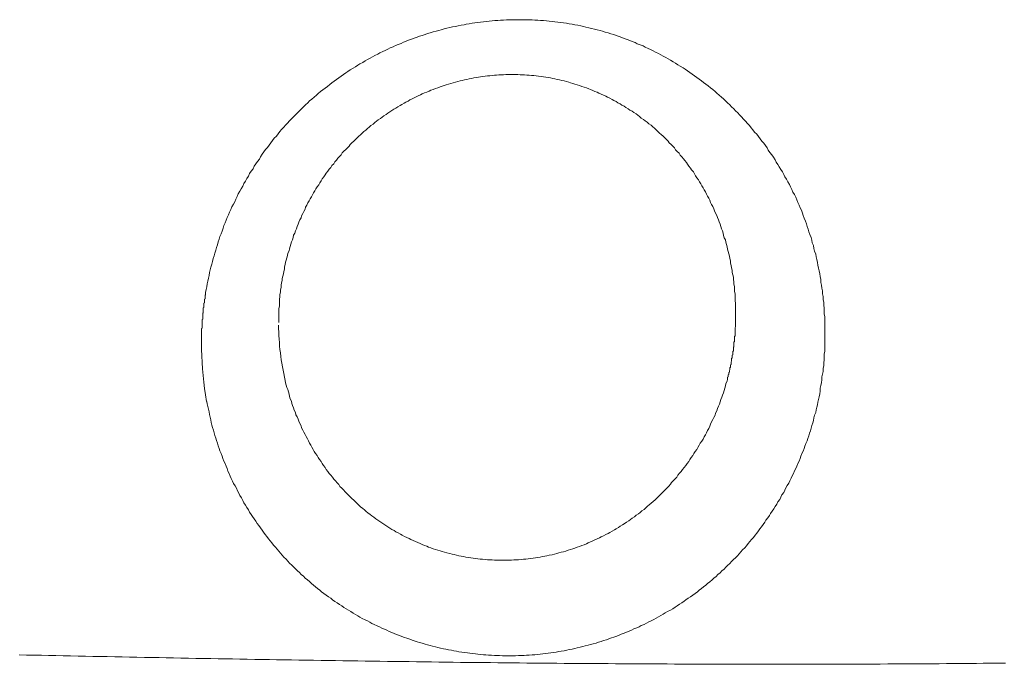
# Model space of a CAD drawing. Header units: millimetres. Extents: x -2274 to 12297, y -16157 to 26321.
# Tile 237 of 256: x -486.97 to -485.24, y -847.82 to -846.69. Entities that reach past the tile are written whole.
import ezdxf

# ---------------------------------------------------------------- set-up
doc = ezdxf.new("R2010")
doc.units = ezdxf.units.MM

msp = doc.modelspace()

# ---------------------------------------------------------------- linework, layer by layer
at = {"color": 253, "linetype": 'ByBlock', "lineweight": 13}
for points in [[(-486.5129, -847.2238, 0.055374), (-486.5011, -847.3205)], [(-486.6476, -847.2662, 0.040897), (-486.6387, -847.3572)]]:
    msp.add_lwpolyline(points, format="xyb", dxfattribs=at)
at = {"color": 253, "lineweight": 13}
for points in [[(-485.5685, -847.3538, 0), (-485.5675, -847.3489, 0), (-485.5665, -847.3441, 0), (-485.5655, -847.3392, 0), (-485.5655, -847.3343, 0), (-485.5645, -847.3293, 0), (-485.5635, -847.3244, 0), (-485.5625, -847.3195, 0), (-485.5625, -847.3145, 0), (-485.5615, -847.3096, 0), (-485.5605, -847.3046, 0), (-485.5605, -847.2996, 0), (-485.5595, -847.2946, 0), (-485.5595, -847.2897, 0), (-485.5585, -847.2847, 0), (-485.5585, -847.2797, 0), (-485.5585, -847.2746, 0), (-485.5575, -847.2696, 0), (-485.5575, -847.2646, 0), (-485.5575, -847.2596, 0), (-485.5575, -847.2546, 0), (-485.5575, -847.2495, 0), (-485.5575, -847.2445, 0), (-485.5575, -847.2395, 0), (-485.5575, -847.2344, 0), (-485.5575, -847.2294, 0), (-485.5575, -847.2243, 0), (-485.5575, -847.2193, 0), (-485.5575, -847.2143, 0), (-485.5575, -847.2092, 0), (-485.5585, -847.2042, 0), (-485.5585, -847.1991, 0), (-485.5585, -847.1941, 0), (-485.5595, -847.1891, 0), (-485.5595, -847.184, 0), (-485.5605, -847.179, 0), (-485.5605, -847.174, 0), (-485.5615, -847.169, 0), (-485.5615, -847.164, 0), (-485.5625, -847.1589, 0), (-485.5635, -847.1539, 0), (-485.5645, -847.149, 0), (-485.5645, -847.144, 0), (-485.5655, -847.139, 0), (-485.5665, -847.134, 0), (-485.5675, -847.129, 0), (-485.5685, -847.1241, 0), (-485.5695, -847.1191, 0), (-485.5705, -847.1142, 0), (-485.5715, -847.1093, 0), (-485.5725, -847.1044, 0), (-485.5735, -847.0995, 0), (-485.5755, -847.0946, 0), (-485.5765, -847.0897, 0), (-485.5775, -847.0848, 0), (-485.5795, -847.08, 0), (-485.5805, -847.0752, 0), (-485.5815, -847.0703, 0), (-485.5835, -847.0655, 0), (-485.5855, -847.0607, 0), (-485.5865, -847.056, 0), (-485.5885, -847.0512, 0), (-485.5895, -847.0465, 0), (-485.5915, -847.0417, 0), (-485.5935, -847.037, 0), (-485.5955, -847.0323, 0), (-485.5965, -847.0277, 0), (-485.5985, -847.023, 0), (-485.6005, -847.0184, 0), (-485.6025, -847.0138, 0), (-485.6045, -847.0092, 0), (-485.6065, -847.0046, 0), (-485.6085, -847.0001, 0), (-485.6105, -846.9955, 0), (-485.6135, -846.991, 0), (-485.6155, -846.9866, 0), (-485.6175, -846.9821, 0), (-485.6195, -846.9777, 0), (-485.6225, -846.9732, 0), (-485.6245, -846.9688, 0), (-485.6275, -846.9645, 0), (-485.6295, -846.9601, 0), (-485.6315, -846.9558, 0), (-485.6345, -846.9515, 0), (-485.6375, -846.9472, 0), (-485.6395, -846.943, 0), (-485.6425, -846.9387, 0), (-485.6445, -846.9345, 0), (-485.6475, -846.9303, 0), (-485.6505, -846.9262, 0), (-485.6535, -846.9221, 0), (-485.6565, -846.918, 0), (-485.6585, -846.9139, 0), (-485.6615, -846.9098, 0), (-485.6645, -846.9058, 0), (-485.6675, -846.9018, 0), (-485.6705, -846.8979, 0), (-485.6735, -846.8939, 0), (-485.6765, -846.89, 0), (-485.6805, -846.8862, 0), (-485.6835, -846.8823, 0), (-485.6865, -846.8785, 0), (-485.6895, -846.8747, 0), (-485.6925, -846.8709, 0), (-485.6965, -846.8672, 0), (-485.6995, -846.8635, 0), (-485.7035, -846.8598, 0), (-485.7065, -846.8562, 0), (-485.7095, -846.8526, 0), (-485.7135, -846.849, 0), (-485.7165, -846.8455, 0), (-485.7205, -846.842, 0), (-485.7235, -846.8385, 0), (-485.7275, -846.8351, 0), (-485.7315, -846.8317, 0), (-485.7345, -846.8283, 0), (-485.7385, -846.8249, 0), (-485.7425, -846.8216, 0), (-485.7465, -846.8184, 0), (-485.7495, -846.8151, 0), (-485.7535, -846.8119, 0), (-485.7575, -846.8087, 0), (-485.7615, -846.8056, 0), (-485.7655, -846.8025, 0), (-485.7695, -846.7995, 0), (-485.7735, -846.7964, 0), (-485.7775, -846.7934, 0), (-485.7815, -846.7905, 0), (-485.7855, -846.7876, 0), (-485.7895, -846.7847, 0), (-485.7935, -846.7819, 0), (-485.7975, -846.7791, 0), (-485.8015, -846.7763, 0), (-485.8055, -846.7736, 0), (-485.8105, -846.7709, 0), (-485.8145, -846.7683, 0), (-485.8185, -846.7657, 0), (-485.8225, -846.7631, 0), (-485.8275, -846.7606, 0), (-485.8315, -846.7581, 0), (-485.8355, -846.7557, 0), (-485.8405, -846.7533, 0), (-485.8445, -846.7509, 0), (-485.8485, -846.7486, 0), (-485.8535, -846.7463, 0), (-485.8575, -846.7441, 0), (-485.8625, -846.7419, 0), (-485.8665, -846.7398, 0), (-485.8715, -846.7377, 0), (-485.8755, -846.7356, 0), (-485.8805, -846.7336, 0), (-485.8855, -846.7316, 0), (-485.8895, -846.7297, 0), (-485.8945, -846.7278, 0), (-485.8985, -846.7259, 0), (-485.9035, -846.7241, 0), (-485.9085, -846.7224, 0), (-485.9125, -846.7206, 0), (-485.9175, -846.719, 0), (-485.9225, -846.7173, 0), (-485.9265, -846.7158, 0), (-485.9315, -846.7142, 0), (-485.9365, -846.7127, 0), (-485.9415, -846.7113, 0), (-485.9465, -846.7099, 0), (-485.9505, -846.7085, 0), (-485.9555, -846.7072, 0), (-485.9605, -846.706, 0), (-485.9655, -846.7048, 0), (-485.9705, -846.7036, 0), (-485.9755, -846.7025, 0), (-485.9795, -846.7014, 0), (-485.9845, -846.7004, 0), (-485.9895, -846.6994, 0), (-485.9945, -846.6985, 0), (-485.9995, -846.6976, 0), (-486.0045, -846.6967, 0), (-486.0095, -846.6959, 0), (-486.0145, -846.6952, 0), (-486.0195, -846.6945, 0), (-486.0245, -846.6938, 0), (-486.0295, -846.6932, 0), (-486.0345, -846.6927, 0), (-486.0395, -846.6922, 0), (-486.0445, -846.6917, 0), (-486.0495, -846.6913, 0), (-486.0545, -846.6909, 0), (-486.0595, -846.6906, 0), (-486.0645, -846.6903, 0), (-486.0695, -846.6901, 0), (-486.0745, -846.6899, 0), (-486.0795, -846.6897, 0), (-486.0845, -846.6896, 0), (-486.0895, -846.6896, 0), (-486.0945, -846.6896, 0), (-486.0995, -846.6896, 0), (-486.1045, -846.6897, 0), (-486.1095, -846.6899, 0), (-486.1145, -846.6901, 0), (-486.1195, -846.6903, 0), (-486.1245, -846.6906, 0), (-486.1295, -846.6909, 0), (-486.1345, -846.6913, 0), (-486.1395, -846.6917, 0), (-486.1445, -846.6921, 0), (-486.1495, -846.6926, 0), (-486.1545, -846.6932, 0), (-486.1595, -846.6938, 0), (-486.1645, -846.6944, 0), (-486.1695, -846.6951, 0), (-486.1745, -846.6959, 0), (-486.1795, -846.6967, 0), (-486.1845, -846.6975, 0), (-486.1885, -846.6984, 0), (-486.1935, -846.6993, 0), (-486.1985, -846.7003, 0), (-486.2035, -846.7013, 0), (-486.2085, -846.7023, 0), (-486.2135, -846.7035, 0), (-486.2185, -846.7046, 0), (-486.2235, -846.7058, 0), (-486.2285, -846.7071, 0), (-486.2325, -846.7083, 0), (-486.2375, -846.7097, 0), (-486.2425, -846.7111, 0), (-486.2475, -846.7125, 0), (-486.2525, -846.7139, 0), (-486.2565, -846.7155, 0), (-486.2615, -846.717, 0), (-486.2665, -846.7186, 0), (-486.2705, -846.7203, 0), (-486.2755, -846.7219, 0), (-486.2805, -846.7237, 0), (-486.2855, -846.7254, 0), (-486.2895, -846.7273, 0), (-486.2945, -846.7291, 0), (-486.2985, -846.731, 0), (-486.3035, -846.7329, 0), (-486.3085, -846.7349, 0), (-486.3125, -846.7369, 0), (-486.3175, -846.739, 0), (-486.3215, -846.7411, 0), (-486.3265, -846.7433, 0), (-486.3305, -846.7454, 0), (-486.3355, -846.7477, 0), (-486.3395, -846.7499, 0), (-486.3445, -846.7522, 0), (-486.3485, -846.7546, 0), (-486.3525, -846.7569, 0), (-486.3575, -846.7594, 0), (-486.3615, -846.7618, 0), (-486.3655, -846.7643, 0), (-486.3705, -846.7668, 0), (-486.3745, -846.7694, 0), (-486.3785, -846.772, 0), (-486.3825, -846.7747, 0), (-486.3875, -846.7774, 0), (-486.3915, -846.7801, 0), (-486.3955, -846.7828, 0), (-486.3995, -846.7856, 0), (-486.4035, -846.7884, 0), (-486.4075, -846.7913, 0), (-486.4115, -846.7942, 0), (-486.4155, -846.7971, 0), (-486.4195, -846.8001, 0), (-486.4235, -846.8031, 0), (-486.4275, -846.8062, 0), (-486.4315, -846.8092, 0), (-486.4355, -846.8124, 0), (-486.4395, -846.8155, 0), (-486.4435, -846.8187, 0), (-486.4465, -846.8219, 0), (-486.4505, -846.8251, 0), (-486.4545, -846.8284, 0), (-486.4585, -846.8317, 0), (-486.4615, -846.8351, 0), (-486.4655, -846.8385, 0), (-486.4695, -846.8419, 0), (-486.4725, -846.8453, 0), (-486.4765, -846.8488, 0), (-486.4795, -846.8523, 0), (-486.4835, -846.8559, 0), (-486.4865, -846.8595, 0), (-486.4905, -846.8631, 0), (-486.4935, -846.8667, 0), (-486.4975, -846.8704, 0), (-486.5005, -846.8741, 0), (-486.5035, -846.8778, 0), (-486.5075, -846.8816, 0), (-486.5105, -846.8854, 0), (-486.5135, -846.8892, 0), (-486.5165, -846.8931, 0), (-486.5205, -846.897, 0), (-486.5235, -846.9009, 0), (-486.5265, -846.9049, 0), (-486.5295, -846.9089, 0), (-486.5325, -846.9129, 0), (-486.5355, -846.9169, 0), (-486.5385, -846.921, 0), (-486.5415, -846.9251, 0), (-486.5445, -846.9292, 0), (-486.5465, -846.9334, 0), (-486.5495, -846.9376, 0), (-486.5525, -846.9418, 0), (-486.5555, -846.946, 0), (-486.5575, -846.9503, 0), (-486.5605, -846.9546, 0), (-486.5635, -846.9589, 0), (-486.5655, -846.9632, 0), (-486.5685, -846.9676, 0), (-486.5705, -846.972, 0), (-486.5735, -846.9764, 0), (-486.5755, -846.9808, 0), (-486.5785, -846.9853, 0), (-486.5805, -846.9897, 0), (-486.5835, -846.9942, 0), (-486.5855, -846.9988, 0), (-486.5875, -847.0033, 0), (-486.5895, -847.0079, 0), (-486.5915, -847.0125, 0), (-486.5945, -847.0171, 0), (-486.5965, -847.0217, 0), (-486.5985, -847.0263, 0), (-486.6005, -847.031, 0), (-486.6025, -847.0356, 0), (-486.6045, -847.0403, 0), (-486.6065, -847.045, 0), (-486.6085, -847.0498, 0), (-486.6095, -847.0545, 0), (-486.6115, -847.0592, 0), (-486.6135, -847.064, 0), (-486.6155, -847.0688, 0), (-486.6165, -847.0736, 0), (-486.6185, -847.0784, 0), (-486.6195, -847.0832, 0), (-486.6215, -847.0881, 0), (-486.6225, -847.0929, 0), (-486.6245, -847.0978, 0), (-486.6255, -847.1026, 0), (-486.6275, -847.1075, 0), (-486.6285, -847.1124, 0), (-486.6295, -847.1173, 0), (-486.6315, -847.1222, 0), (-486.6325, -847.1271, 0), (-486.6335, -847.132, 0), (-486.6345, -847.1369, 0), (-486.6355, -847.1419, 0), (-486.6365, -847.1468, 0), (-486.6375, -847.1518, 0), (-486.6385, -847.1567, 0), (-486.6395, -847.1617, 0), (-486.6405, -847.1666, 0)], [(-486.5125, -847.219, 0), (-486.5125, -847.215, 0), (-486.5125, -847.2109, 0), (-486.5125, -847.2069, 0), (-486.5125, -847.2028, 0), (-486.5125, -847.1987, 0), (-486.5125, -847.1947, 0), (-486.5115, -847.1906, 0), (-486.5115, -847.1866, 0), (-486.5115, -847.1825, 0), (-486.5115, -847.1784, 0), (-486.5105, -847.1744, 0), (-486.5105, -847.1703, 0), (-486.5095, -847.1663, 0), (-486.5095, -847.1622, 0), (-486.5085, -847.1581, 0), (-486.5085, -847.1541, 0), (-486.5075, -847.1501, 0), (-486.5065, -847.146, 0), (-486.5065, -847.142, 0), (-486.5055, -847.1379, 0), (-486.5045, -847.1339, 0), (-486.5035, -847.1299, 0), (-486.5025, -847.1259, 0), (-486.5025, -847.1219, 0), (-486.5015, -847.1179, 0), (-486.5005, -847.1139, 0), (-486.4995, -847.1099, 0), (-486.4985, -847.1059, 0), (-486.4975, -847.102, 0), (-486.4965, -847.098, 0), (-486.4945, -847.094, 0), (-486.4935, -847.0901, 0), (-486.4925, -847.0862, 0), (-486.4915, -847.0822, 0), (-486.4905, -847.0783, 0), (-486.4885, -847.0744, 0), (-486.4875, -847.0705, 0), (-486.4865, -847.0667, 0), (-486.4845, -847.0628, 0), (-486.4835, -847.059, 0), (-486.4815, -847.0551, 0), (-486.4805, -847.0513, 0), (-486.4785, -847.0475, 0), (-486.4775, -847.0437, 0), (-486.4755, -847.0399, 0), (-486.4735, -847.0361, 0), (-486.4725, -847.0324, 0), (-486.4705, -847.0287, 0), (-486.4685, -847.0249, 0), (-486.4665, -847.0212, 0), (-486.4655, -847.0175, 0), (-486.4635, -847.0139, 0), (-486.4615, -847.0102, 0), (-486.4595, -847.0066, 0), (-486.4575, -847.003, 0), (-486.4555, -846.9994, 0), (-486.4535, -846.9958, 0), (-486.4515, -846.9923, 0), (-486.4495, -846.9887, 0), (-486.4475, -846.9852, 0), (-486.4455, -846.9817, 0), (-486.4425, -846.9783, 0), (-486.4405, -846.9748, 0), (-486.4385, -846.9714, 0), (-486.4365, -846.968, 0), (-486.4335, -846.9646, 0), (-486.4315, -846.9612, 0), (-486.4295, -846.9579, 0), (-486.4265, -846.9546, 0), (-486.4245, -846.9513, 0), (-486.4215, -846.948, 0), (-486.4195, -846.9448, 0), (-486.4165, -846.9415, 0), (-486.4145, -846.9384, 0), (-486.4115, -846.9352, 0), (-486.4095, -846.932, 0), (-486.4065, -846.9289, 0), (-486.4035, -846.9258, 0), (-486.4015, -846.9227, 0), (-486.3985, -846.9197, 0), (-486.3955, -846.9167, 0), (-486.3925, -846.9137, 0), (-486.3895, -846.9107, 0), (-486.3875, -846.9078, 0), (-486.3845, -846.9049, 0), (-486.3815, -846.902, 0), (-486.3785, -846.8992, 0), (-486.3755, -846.8963, 0), (-486.3725, -846.8935, 0), (-486.3695, -846.8908, 0), (-486.3665, -846.888, 0), (-486.3635, -846.8853, 0), (-486.3605, -846.8827, 0), (-486.3575, -846.88, 0), (-486.3545, -846.8774, 0), (-486.3515, -846.8748, 0), (-486.3475, -846.8723, 0), (-486.3445, -846.8697, 0), (-486.3415, -846.8672, 0), (-486.3385, -846.8648, 0), (-486.3345, -846.8624, 0), (-486.3315, -846.86, 0), (-486.3285, -846.8576, 0), (-486.3245, -846.8553, 0), (-486.3215, -846.853, 0), (-486.3185, -846.8507, 0), (-486.3145, -846.8485, 0), (-486.3115, -846.8463, 0), (-486.3075, -846.8441, 0), (-486.3045, -846.842, 0), (-486.3005, -846.8399, 0), (-486.2975, -846.8379, 0), (-486.2935, -846.8359, 0), (-486.2905, -846.8339, 0), (-486.2865, -846.8319, 0), (-486.2835, -846.83, 0), (-486.2795, -846.8282, 0), (-486.2755, -846.8263, 0), (-486.2725, -846.8245, 0), (-486.2685, -846.8228, 0), (-486.2645, -846.821, 0), (-486.2615, -846.8194, 0), (-486.2575, -846.8177, 0), (-486.2535, -846.8161, 0), (-486.2495, -846.8145, 0), (-486.2465, -846.813, 0), (-486.2425, -846.8115, 0), (-486.2385, -846.8101, 0), (-486.2345, -846.8086, 0), (-486.2305, -846.8073, 0), (-486.2265, -846.8059, 0), (-486.2235, -846.8046, 0), (-486.2195, -846.8034, 0), (-486.2155, -846.8022, 0), (-486.2115, -846.801, 0), (-486.2075, -846.7999, 0), (-486.2035, -846.7988, 0), (-486.1995, -846.7977, 0), (-486.1955, -846.7967, 0), (-486.1915, -846.7958, 0), (-486.1875, -846.7949, 0), (-486.1835, -846.794, 0), (-486.1795, -846.7931, 0), (-486.1755, -846.7923, 0), (-486.1715, -846.7916, 0), (-486.1675, -846.7909, 0), (-486.1635, -846.7902, 0), (-486.1595, -846.7896, 0), (-486.1555, -846.789, 0), (-486.1515, -846.7885, 0), (-486.1475, -846.788, 0), (-486.1435, -846.7876, 0), (-486.1395, -846.7872, 0), (-486.1355, -846.7868, 0), (-486.1315, -846.7865, 0), (-486.1275, -846.7862, 0), (-486.1235, -846.786, 0), (-486.1195, -846.7858, 0), (-486.1155, -846.7857, 0), (-486.1105, -846.7856, 0), (-486.1065, -846.7855, 0), (-486.1025, -846.7855, 0), (-486.0985, -846.7855, 0), (-486.0945, -846.7856, 0), (-486.0905, -846.7858, 0), (-486.0865, -846.7859, 0), (-486.0825, -846.7861, 0), (-486.0785, -846.7864, 0), (-486.0745, -846.7867, 0), (-486.0705, -846.7871, 0), (-486.0665, -846.7875, 0), (-486.0625, -846.7879, 0), (-486.0585, -846.7884, 0), (-486.0535, -846.789, 0), (-486.0495, -846.7895, 0), (-486.0455, -846.7902, 0), (-486.0415, -846.7908, 0), (-486.0375, -846.7916, 0), (-486.0335, -846.7923, 0), (-486.0295, -846.7931, 0), (-486.0255, -846.794, 0), (-486.0215, -846.7949, 0), (-486.0175, -846.7958, 0), (-486.0135, -846.7968, 0), (-486.0095, -846.7978, 0), (-486.0055, -846.7989, 0), (-486.0025, -846.8, 0), (-485.9985, -846.8012, 0), (-485.9945, -846.8024, 0), (-485.9905, -846.8036, 0), (-485.9865, -846.8049, 0), (-485.9825, -846.8062, 0), (-485.9785, -846.8076, 0), (-485.9745, -846.809, 0), (-485.9705, -846.8104, 0), (-485.9675, -846.8119, 0), (-485.9635, -846.8134, 0), (-485.9595, -846.815, 0), (-485.9555, -846.8166, 0), (-485.9525, -846.8183, 0), (-485.9485, -846.82, 0), (-485.9445, -846.8217, 0), (-485.9405, -846.8235, 0), (-485.9375, -846.8253, 0), (-485.9335, -846.8271, 0), (-485.9295, -846.829, 0), (-485.9265, -846.8309, 0), (-485.9225, -846.8329, 0), (-485.9195, -846.8349, 0), (-485.9155, -846.8369, 0), (-485.9125, -846.839, 0), (-485.9085, -846.8411, 0), (-485.9055, -846.8432, 0), (-485.9015, -846.8454, 0), (-485.8985, -846.8476, 0), (-485.8945, -846.8499, 0), (-485.8915, -846.8521, 0), (-485.8875, -846.8545, 0), (-485.8845, -846.8568, 0), (-485.8815, -846.8592, 0), (-485.8785, -846.8616, 0), (-485.8745, -846.8641, 0), (-485.8715, -846.8666, 0), (-485.8685, -846.8691, 0), (-485.8655, -846.8717, 0), (-485.8615, -846.8743, 0), (-485.8585, -846.8769, 0), (-485.8555, -846.8796, 0), (-485.8525, -846.8823, 0), (-485.8495, -846.885, 0), (-485.8465, -846.8878, 0), (-485.8435, -846.8906, 0), (-485.8405, -846.8934, 0), (-485.8375, -846.8962, 0), (-485.8345, -846.8991, 0), (-485.8315, -846.902, 0), (-485.8295, -846.905, 0), (-485.8265, -846.9079, 0), (-485.8235, -846.9109, 0), (-485.8205, -846.914, 0), (-485.8185, -846.917, 0), (-485.8155, -846.9201, 0), (-485.8125, -846.9232, 0), (-485.8105, -846.9264, 0), (-485.8075, -846.9295, 0), (-485.8045, -846.9327, 0), (-485.8025, -846.9359, 0), (-485.7995, -846.9392, 0), (-485.7975, -846.9425, 0), (-485.7955, -846.9458, 0), (-485.7925, -846.9491, 0), (-485.7905, -846.9524, 0), (-485.7875, -846.9558, 0), (-485.7855, -846.9592, 0), (-485.7835, -846.9626, 0), (-485.7815, -846.9661, 0), (-485.7785, -846.9695, 0), (-485.7765, -846.973, 0), (-485.7745, -846.9766, 0), (-485.7725, -846.9801, 0), (-485.7705, -846.9837, 0), (-485.7685, -846.9872, 0), (-485.7665, -846.9908, 0), (-485.7645, -846.9945, 0), (-485.7625, -846.9981, 0), (-485.7605, -847.0018, 0), (-485.7585, -847.0055, 0), (-485.7575, -847.0092, 0), (-485.7555, -847.0129, 0), (-485.7535, -847.0166, 0), (-485.7515, -847.0204, 0), (-485.7505, -847.0242, 0), (-485.7485, -847.028, 0), (-485.7465, -847.0318, 0), (-485.7455, -847.0356, 0), (-485.7435, -847.0395, 0), (-485.7425, -847.0434, 0), (-485.7405, -847.0472, 0), (-485.7395, -847.0511, 0), (-485.7385, -847.0551, 0), (-485.7365, -847.059, 0), (-485.7355, -847.0629, 0), (-485.7345, -847.0669, 0), (-485.7335, -847.0709, 0), (-485.7315, -847.0748, 0), (-485.7305, -847.0788, 0), (-485.7295, -847.0828, 0), (-485.7285, -847.0869, 0), (-485.7275, -847.0909, 0), (-485.7265, -847.0949, 0), (-485.7255, -847.099, 0), (-485.7245, -847.103, 0), (-485.7235, -847.1071, 0), (-485.7225, -847.1112, 0), (-485.7225, -847.1152, 0), (-485.7215, -847.1193, 0), (-485.7205, -847.1234, 0), (-485.7195, -847.1275, 0), (-485.7195, -847.1317, 0), (-485.7185, -847.1358, 0), (-485.7175, -847.1399, 0), (-485.7175, -847.144, 0), (-485.7165, -847.1482, 0), (-485.7165, -847.1523, 0), (-485.7155, -847.1564, 0), (-485.7155, -847.1606, 0), (-485.7155, -847.1647, 0), (-485.7145, -847.1689, 0), (-485.7145, -847.173, 0), (-485.7145, -847.1772, 0), (-485.7145, -847.1813, 0), (-485.7135, -847.1855, 0), (-485.7135, -847.1896, 0), (-485.7135, -847.1938, 0), (-485.7135, -847.1979, 0), (-485.7135, -847.2021, 0), (-485.7135, -847.2062, 0), (-485.7135, -847.2104, 0), (-485.7135, -847.2145, 0)], [(-486.6405, -847.1666, 0), (-486.6405, -847.1673, 0), (-486.6405, -847.1679, 0), (-486.6405, -847.1685, 0), (-486.6405, -847.1691, 0), (-486.6405, -847.1698, 0), (-486.6405, -847.1704, 0), (-486.6405, -847.171, 0), (-486.6415, -847.1716, 0), (-486.6415, -847.1723, 0), (-486.6415, -847.1729, 0), (-486.6415, -847.1735, 0), (-486.6415, -847.1741, 0), (-486.6415, -847.1748, 0), (-486.6415, -847.1754, 0), (-486.6415, -847.176, 0), (-486.6415, -847.1766, 0), (-486.6415, -847.1773, 0), (-486.6415, -847.1779, 0), (-486.6425, -847.1785, 0), (-486.6425, -847.1792, 0), (-486.6425, -847.1798, 0), (-486.6425, -847.1804, 0), (-486.6425, -847.181, 0), (-486.6425, -847.1817, 0), (-486.6425, -847.1823, 0), (-486.6425, -847.1829, 0), (-486.6425, -847.1835, 0), (-486.6425, -847.1842, 0), (-486.6425, -847.1848, 0), (-486.6435, -847.1854, 0), (-486.6435, -847.186, 0), (-486.6435, -847.1867, 0), (-486.6435, -847.1873, 0), (-486.6435, -847.1879, 0), (-486.6435, -847.1885, 0), (-486.6435, -847.1892, 0), (-486.6435, -847.1898, 0), (-486.6435, -847.1904, 0), (-486.6435, -847.191, 0), (-486.6435, -847.1917, 0), (-486.6435, -847.1923, 0), (-486.6435, -847.1929, 0), (-486.6445, -847.1936, 0), (-486.6445, -847.1942, 0), (-486.6445, -847.1948, 0), (-486.6445, -847.1954, 0), (-486.6445, -847.1961, 0), (-486.6445, -847.1967, 0), (-486.6445, -847.1973, 0), (-486.6445, -847.1979, 0), (-486.6445, -847.1986, 0), (-486.6445, -847.1992, 0), (-486.6445, -847.1998, 0), (-486.6445, -847.2004, 0), (-486.6445, -847.2011, 0), (-486.6445, -847.2017, 0), (-486.6445, -847.2023, 0), (-486.6455, -847.203, 0), (-486.6455, -847.2036, 0), (-486.6455, -847.2042, 0), (-486.6455, -847.2048, 0), (-486.6455, -847.2055, 0), (-486.6455, -847.2061, 0), (-486.6455, -847.2067, 0), (-486.6455, -847.2073, 0), (-486.6455, -847.208, 0), (-486.6455, -847.2086, 0), (-486.6455, -847.2092, 0), (-486.6455, -847.2099, 0), (-486.6455, -847.2105, 0), (-486.6455, -847.2111, 0), (-486.6455, -847.2117, 0), (-486.6455, -847.2124, 0), (-486.6455, -847.213, 0), (-486.6455, -847.2136, 0), (-486.6465, -847.2142, 0), (-486.6465, -847.2149, 0), (-486.6465, -847.2155, 0), (-486.6465, -847.2161, 0), (-486.6465, -847.2168, 0), (-486.6465, -847.2174, 0), (-486.6465, -847.218, 0), (-486.6465, -847.2186, 0), (-486.6465, -847.2193, 0), (-486.6465, -847.2199, 0), (-486.6465, -847.2205, 0), (-486.6465, -847.2211, 0), (-486.6465, -847.2218, 0), (-486.6465, -847.2224, 0), (-486.6465, -847.223, 0), (-486.6465, -847.2236, 0), (-486.6465, -847.2243, 0), (-486.6465, -847.2249, 0), (-486.6465, -847.2255, 0), (-486.6465, -847.2262, 0), (-486.6465, -847.2268, 0), (-486.6465, -847.2274, 0), (-486.6465, -847.228, 0), (-486.6465, -847.2287, 0), (-486.6465, -847.2293, 0), (-486.6475, -847.2299, 0), (-486.6475, -847.2305, 0), (-486.6475, -847.2312, 0), (-486.6475, -847.2318, 0), (-486.6475, -847.2324, 0), (-486.6475, -847.233, 0), (-486.6475, -847.2337, 0), (-486.6475, -847.2343, 0), (-486.6475, -847.2349, 0), (-486.6475, -847.2356, 0), (-486.6475, -847.2362, 0), (-486.6475, -847.2368, 0), (-486.6475, -847.2374, 0), (-486.6475, -847.2381, 0), (-486.6475, -847.2387, 0), (-486.6475, -847.2393, 0), (-486.6475, -847.2399, 0), (-486.6475, -847.2406, 0), (-486.6475, -847.2412, 0), (-486.6475, -847.2418, 0), (-486.6475, -847.2424, 0), (-486.6475, -847.2431, 0), (-486.6475, -847.2437, 0), (-486.6475, -847.2443, 0), (-486.6475, -847.2449, 0), (-486.6475, -847.2456, 0), (-486.6475, -847.2462, 0), (-486.6475, -847.2468, 0), (-486.6475, -847.2474, 0), (-486.6475, -847.2481, 0), (-486.6475, -847.2487, 0), (-486.6475, -847.2493, 0), (-486.6475, -847.25, 0), (-486.6475, -847.2506, 0), (-486.6475, -847.2512, 0), (-486.6475, -847.2518, 0), (-486.6475, -847.2525, 0), (-486.6475, -847.2531, 0), (-486.6475, -847.2537, 0), (-486.6475, -847.2543, 0), (-486.6475, -847.255, 0), (-486.6475, -847.2556, 0), (-486.6475, -847.2562, 0), (-486.6475, -847.2568, 0), (-486.6475, -847.2575, 0), (-486.6475, -847.2581, 0), (-486.6475, -847.2587, 0), (-486.6475, -847.2593, 0), (-486.6475, -847.2599, 0), (-486.6475, -847.2606, 0), (-486.6475, -847.2612, 0), (-486.6475, -847.2618, 0), (-486.6475, -847.2624, 0), (-486.6475, -847.2631, 0), (-486.6475, -847.2637, 0), (-486.6475, -847.2643, 0), (-486.6475, -847.2649, 0), (-486.6475, -847.2656, 0), (-486.6475, -847.2662, 0)], [(-485.7135, -847.2145, 0), (-485.7135, -847.2153, 0), (-485.7135, -847.2162, 0), (-485.7135, -847.217, 0), (-485.7135, -847.2178, 0), (-485.7135, -847.2187, 0), (-485.7135, -847.2195, 0), (-485.7135, -847.2203, 0), (-485.7135, -847.2212, 0), (-485.7135, -847.222, 0), (-485.7135, -847.2228, 0), (-485.7135, -847.2237, 0), (-485.7135, -847.2245, 0), (-485.7135, -847.2253, 0), (-485.7135, -847.2262, 0), (-485.7135, -847.227, 0), (-485.7145, -847.2278, 0), (-485.7145, -847.2286, 0), (-485.7145, -847.2295, 0), (-485.7145, -847.2303, 0), (-485.7145, -847.2311, 0), (-485.7145, -847.232, 0), (-485.7145, -847.2328, 0), (-485.7145, -847.2336, 0), (-485.7145, -847.2344, 0), (-485.7145, -847.2353, 0), (-485.7145, -847.2361, 0), (-485.7145, -847.2369, 0), (-485.7145, -847.2378, 0), (-485.7145, -847.2386, 0), (-485.7145, -847.2394, 0), (-485.7145, -847.2402, 0), (-485.7145, -847.2411, 0), (-485.7145, -847.2419, 0), (-485.7145, -847.2427, 0), (-485.7155, -847.2436, 0), (-485.7155, -847.2444, 0), (-485.7155, -847.2452, 0), (-485.7155, -847.246, 0), (-485.7155, -847.2469, 0), (-485.7155, -847.2477, 0), (-485.7155, -847.2485, 0), (-485.7155, -847.2493, 0), (-485.7155, -847.2501, 0), (-485.7155, -847.251, 0), (-485.7155, -847.2518, 0), (-485.7155, -847.2526, 0), (-485.7165, -847.2534, 0), (-485.7165, -847.2543, 0), (-485.7165, -847.2551, 0), (-485.7165, -847.2559, 0), (-485.7165, -847.2567, 0), (-485.7165, -847.2576, 0), (-485.7165, -847.2584, 0), (-485.7165, -847.2592, 0), (-485.7165, -847.26, 0), (-485.7165, -847.2608, 0), (-485.7165, -847.2617, 0), (-485.7175, -847.2625, 0), (-485.7175, -847.2633, 0), (-485.7175, -847.2641, 0), (-485.7175, -847.2649, 0), (-485.7175, -847.2657, 0), (-485.7175, -847.2666, 0), (-485.7175, -847.2674, 0), (-485.7175, -847.2682, 0), (-485.7175, -847.269, 0), (-485.7185, -847.2698, 0), (-485.7185, -847.2707, 0), (-485.7185, -847.2715, 0), (-485.7185, -847.2723, 0), (-485.7185, -847.2731, 0), (-485.7185, -847.2739, 0), (-485.7185, -847.2747, 0), (-485.7185, -847.2755, 0), (-485.7195, -847.2764, 0), (-485.7195, -847.2772, 0), (-485.7195, -847.278, 0), (-485.7195, -847.2788, 0), (-485.7195, -847.2796, 0), (-485.7195, -847.2804, 0), (-485.7195, -847.2812, 0), (-485.7205, -847.282, 0), (-485.7205, -847.2828, 0), (-485.7205, -847.2837, 0), (-485.7205, -847.2845, 0), (-485.7205, -847.2853, 0), (-485.7205, -847.2861, 0), (-485.7205, -847.2869, 0), (-485.7215, -847.2877, 0), (-485.7215, -847.2885, 0), (-485.7215, -847.2893, 0), (-485.7215, -847.2901, 0), (-485.7215, -847.2909, 0), (-485.7215, -847.2917, 0), (-485.7215, -847.2925, 0), (-485.7225, -847.2933, 0), (-485.7225, -847.2941, 0), (-485.7225, -847.2949, 0), (-485.7225, -847.2957, 0), (-485.7225, -847.2965, 0), (-485.7225, -847.2974, 0), (-485.7235, -847.2982, 0), (-485.7235, -847.299, 0), (-485.7235, -847.2998, 0), (-485.7235, -847.3006, 0), (-485.7235, -847.3014, 0), (-485.7235, -847.3022, 0), (-485.7245, -847.3029, 0), (-485.7245, -847.3037, 0), (-485.7245, -847.3045, 0), (-485.7245, -847.3053, 0), (-485.7245, -847.3061, 0), (-485.7255, -847.3069, 0), (-485.7255, -847.3077, 0), (-485.7255, -847.3085, 0), (-485.7255, -847.3093, 0), (-485.7255, -847.3101, 0), (-485.7265, -847.3109, 0), (-485.7265, -847.3117, 0), (-485.7265, -847.3125, 0), (-485.7265, -847.3133, 0), (-485.7265, -847.3141, 0), (-485.7275, -847.3149, 0), (-485.7275, -847.3157, 0), (-485.7275, -847.3164, 0), (-485.7275, -847.3172, 0), (-485.7275, -847.318, 0)], [(-485.7275, -847.318, 0), (-485.7285, -847.322, 0), (-485.7305, -847.3261, 0), (-485.7315, -847.3301, 0), (-485.7325, -847.3341, 0), (-485.7335, -847.3381, 0), (-485.7345, -847.3421, 0), (-485.7365, -847.346, 0), (-485.7375, -847.35, 0), (-485.7395, -847.354, 0), (-485.7405, -847.3579, 0), (-485.7415, -847.3619, 0), (-485.7435, -847.3658, 0), (-485.7455, -847.3697, 0), (-485.7465, -847.3736, 0), (-485.7485, -847.3775, 0), (-485.7495, -847.3814, 0), (-485.7515, -847.3852, 0), (-485.7535, -847.3891, 0), (-485.7555, -847.3929, 0), (-485.7575, -847.3967, 0), (-485.7585, -847.4005, 0), (-485.7605, -847.4043, 0), (-485.7625, -847.4081, 0), (-485.7645, -847.4119, 0), (-485.7665, -847.4156, 0), (-485.7685, -847.4193, 0), (-485.7705, -847.423, 0), (-485.7725, -847.4267, 0), (-485.7755, -847.4304, 0), (-485.7775, -847.434, 0), (-485.7795, -847.4376, 0), (-485.7815, -847.4413, 0), (-485.7845, -847.4448, 0), (-485.7865, -847.4484, 0), (-485.7885, -847.452, 0), (-485.7915, -847.4555, 0), (-485.7935, -847.459, 0), (-485.7955, -847.4625, 0), (-485.7985, -847.4659, 0), (-485.8005, -847.4693, 0), (-485.8035, -847.4727, 0), (-485.8065, -847.4761, 0), (-485.8085, -847.4795, 0), (-485.8115, -847.4828, 0), (-485.8145, -847.4861, 0), (-485.8165, -847.4894, 0), (-485.8195, -847.4926, 0), (-485.8225, -847.4959, 0), (-485.8255, -847.4991, 0), (-485.8275, -847.5022, 0), (-485.8305, -847.5054, 0), (-485.8335, -847.5085, 0), (-485.8365, -847.5116, 0), (-485.8395, -847.5146, 0), (-485.8425, -847.5176, 0), (-485.8455, -847.5206, 0), (-485.8485, -847.5236, 0), (-485.8515, -847.5265, 0), (-485.8545, -847.5294, 0), (-485.8575, -847.5322, 0), (-485.8615, -847.5351, 0), (-485.8645, -847.5379, 0), (-485.8675, -847.5406, 0), (-485.8705, -847.5434, 0), (-485.8735, -847.546, 0), (-485.8775, -847.5487, 0), (-485.8805, -847.5513, 0), (-485.8835, -847.5539, 0), (-485.8875, -847.5564, 0), (-485.8905, -847.559, 0), (-485.8945, -847.5614, 0), (-485.8975, -847.5639, 0), (-485.9005, -847.5663, 0), (-485.9045, -847.5686, 0), (-485.9085, -847.571, 0), (-485.9115, -847.5733, 0), (-485.9155, -847.5755, 0), (-485.9185, -847.5777, 0), (-485.9225, -847.5799, 0), (-485.9255, -847.582, 0), (-485.9295, -847.5841, 0), (-485.9335, -847.5862, 0), (-485.9365, -847.5882, 0), (-485.9405, -847.5902, 0), (-485.9445, -847.5921, 0), (-485.9485, -847.594, 0), (-485.9515, -847.5959, 0), (-485.9555, -847.5977, 0), (-485.9595, -847.5995, 0), (-485.9635, -847.6012, 0), (-485.9675, -847.6029, 0), (-485.9715, -847.6046, 0), (-485.9745, -847.6062, 0), (-485.9785, -847.6078, 0), (-485.9825, -847.6093, 0), (-485.9865, -847.6108, 0), (-485.9905, -847.6122, 0), (-485.9945, -847.6136, 0), (-485.9985, -847.615, 0), (-486.0025, -847.6163, 0), (-486.0065, -847.6176, 0), (-486.0105, -847.6188, 0), (-486.0145, -847.62, 0), (-486.0185, -847.6211, 0), (-486.0225, -847.6222, 0), (-486.0265, -847.6233, 0), (-486.0305, -847.6243, 0), (-486.0345, -847.6253, 0), (-486.0395, -847.6262, 0), (-486.0435, -847.6271, 0), (-486.0475, -847.6279, 0), (-486.0515, -847.6287, 0), (-486.0555, -847.6294, 0), (-486.0595, -847.6301, 0), (-486.0635, -847.6308, 0), (-486.0675, -847.6314, 0), (-486.0725, -847.6319, 0), (-486.0765, -847.6324, 0), (-486.0805, -847.6329, 0), (-486.0845, -847.6333, 0), (-486.0885, -847.6337, 0), (-486.0935, -847.634, 0), (-486.0975, -847.6343, 0), (-486.1015, -847.6345, 0), (-486.1055, -847.6347, 0), (-486.1095, -847.6348, 0), (-486.1145, -847.6349, 0), (-486.1185, -847.635, 0), (-486.1225, -847.635, 0), (-486.1265, -847.6349, 0), (-486.1305, -847.6348, 0), (-486.1355, -847.6347, 0), (-486.1395, -847.6345, 0), (-486.1435, -847.6343, 0), (-486.1475, -847.634, 0), (-486.1515, -847.6337, 0), (-486.1565, -847.6333, 0), (-486.1605, -847.6329, 0), (-486.1645, -847.6324, 0), (-486.1685, -847.6319, 0), (-486.1725, -847.6313, 0), (-486.1765, -847.6307, 0), (-486.1815, -847.6301, 0), (-486.1855, -847.6294, 0), (-486.1895, -847.6286, 0), (-486.1935, -847.6279, 0), (-486.1975, -847.627, 0), (-486.2015, -847.6261, 0), (-486.2055, -847.6252, 0), (-486.2095, -847.6242, 0), (-486.2135, -847.6232, 0), (-486.2185, -847.6221, 0), (-486.2225, -847.621, 0), (-486.2265, -847.6199, 0), (-486.2305, -847.6187, 0), (-486.2345, -847.6174, 0), (-486.2385, -847.6161, 0), (-486.2425, -847.6148, 0), (-486.2465, -847.6134, 0), (-486.2505, -847.6119, 0), (-486.2535, -847.6105, 0), (-486.2575, -847.6089, 0), (-486.2615, -847.6074, 0), (-486.2655, -847.6058, 0), (-486.2695, -847.6041, 0), (-486.2735, -847.6024, 0), (-486.2775, -847.6007, 0), (-486.2815, -847.5989, 0), (-486.2845, -847.5971, 0), (-486.2885, -847.5952, 0), (-486.2925, -847.5933, 0), (-486.2965, -847.5913, 0), (-486.2995, -847.5894, 0), (-486.3035, -847.5873, 0), (-486.3075, -847.5853, 0), (-486.3105, -847.5832, 0), (-486.3145, -847.581, 0), (-486.3185, -847.5788, 0), (-486.3215, -847.5766, 0), (-486.3255, -847.5743, 0), (-486.3285, -847.572, 0), (-486.3325, -847.5697, 0), (-486.3355, -847.5673, 0), (-486.3395, -847.5649, 0), (-486.3425, -847.5624, 0), (-486.3465, -847.5599, 0), (-486.3495, -847.5574, 0), (-486.3525, -847.5548, 0), (-486.3565, -847.5522, 0), (-486.3595, -847.5496, 0), (-486.3625, -847.5469, 0), (-486.3655, -847.5442, 0), (-486.3695, -847.5414, 0), (-486.3725, -847.5387, 0), (-486.3755, -847.5358, 0), (-486.3785, -847.533, 0), (-486.3815, -847.5301, 0), (-486.3845, -847.5272, 0), (-486.3875, -847.5242, 0), (-486.3905, -847.5213, 0), (-486.3935, -847.5182, 0), (-486.3965, -847.5152, 0), (-486.3995, -847.5121, 0), (-486.4025, -847.509, 0), (-486.4055, -847.5059, 0), (-486.4075, -847.5027, 0), (-486.4105, -847.4995, 0), (-486.4135, -847.4963, 0), (-486.4165, -847.493, 0), (-486.4185, -847.4897, 0), (-486.4215, -847.4864, 0), (-486.4245, -847.4831, 0), (-486.4265, -847.4797, 0), (-486.4295, -847.4763, 0), (-486.4315, -847.4729, 0), (-486.4345, -847.4694, 0), (-486.4365, -847.466, 0), (-486.4385, -847.4625, 0), (-486.4415, -847.4589, 0), (-486.4435, -847.4554, 0), (-486.4455, -847.4518, 0), (-486.4485, -847.4482, 0), (-486.4505, -847.4446, 0), (-486.4525, -847.441, 0), (-486.4545, -847.4373, 0), (-486.4565, -847.4337, 0), (-486.4585, -847.43, 0), (-486.4605, -847.4263, 0), (-486.4625, -847.4225, 0), (-486.4645, -847.4188, 0), (-486.4665, -847.415, 0), (-486.4685, -847.4112, 0), (-486.4705, -847.4074, 0), (-486.4725, -847.4036, 0), (-486.4735, -847.3998, 0), (-486.4755, -847.3959, 0), (-486.4775, -847.392, 0), (-486.4785, -847.3882, 0), (-486.4805, -847.3843, 0), (-486.4825, -847.3804, 0), (-486.4835, -847.3764, 0), (-486.4855, -847.3725, 0), (-486.4865, -847.3686, 0), (-486.4885, -847.3646, 0), (-486.4895, -847.3606, 0), (-486.4905, -847.3567, 0), (-486.4925, -847.3527, 0), (-486.4935, -847.3487, 0), (-486.4945, -847.3447, 0), (-486.4955, -847.3406, 0), (-486.4965, -847.3366, 0), (-486.4985, -847.3326, 0), (-486.4995, -847.3285, 0), (-486.5005, -847.3245, 0), (-486.5015, -847.3205, 0)], [(-485.5685, -847.3537, 0), (-485.5695, -847.3583, 0), (-485.5705, -847.3629, 0), (-485.5715, -847.3675, 0), (-485.5725, -847.3721, 0), (-485.5735, -847.3767, 0), (-485.5755, -847.3812, 0), (-485.5765, -847.3858, 0), (-485.5775, -847.3903, 0), (-485.5785, -847.3949, 0), (-485.5805, -847.3994, 0), (-485.5815, -847.4039, 0), (-485.5825, -847.4084, 0), (-485.5845, -847.4129, 0), (-485.5855, -847.4174, 0), (-485.5875, -847.4219, 0), (-485.5885, -847.4263, 0), (-485.5905, -847.4308, 0), (-485.5925, -847.4352, 0), (-485.5935, -847.4396, 0), (-485.5955, -847.4441, 0), (-485.5975, -847.4485, 0), (-485.5995, -847.4528, 0), (-485.6005, -847.4572, 0), (-485.6025, -847.4616, 0), (-485.6045, -847.4659, 0), (-485.6065, -847.4702, 0), (-485.6085, -847.4746, 0), (-485.6105, -847.4788, 0), (-485.6125, -847.4831, 0), (-485.6145, -847.4874, 0), (-485.6165, -847.4916, 0), (-485.6185, -847.4959, 0), (-485.6205, -847.5001, 0), (-485.6235, -847.5043, 0), (-485.6255, -847.5084, 0), (-485.6275, -847.5126, 0), (-485.6295, -847.5167, 0), (-485.6325, -847.5208, 0), (-485.6345, -847.5249, 0), (-485.6365, -847.529, 0), (-485.6395, -847.5331, 0), (-485.6415, -847.5371, 0), (-485.6445, -847.5411, 0), (-485.6465, -847.5451, 0), (-485.6495, -847.5491, 0), (-485.6525, -847.553, 0), (-485.6545, -847.557, 0), (-485.6575, -847.5609, 0), (-485.6605, -847.5648, 0), (-485.6625, -847.5686, 0), (-485.6655, -847.5725, 0), (-485.6685, -847.5763, 0), (-485.6715, -847.5801, 0), (-485.6735, -847.5838, 0), (-485.6765, -847.5876, 0), (-485.6795, -847.5913, 0), (-485.6825, -847.595, 0), (-485.6855, -847.5986, 0), (-485.6885, -847.6023, 0), (-485.6915, -847.6059, 0), (-485.6945, -847.6095, 0), (-485.6975, -847.6131, 0), (-485.7015, -847.6166, 0), (-485.7045, -847.6201, 0), (-485.7075, -847.6236, 0), (-485.7105, -847.6271, 0), (-485.7135, -847.6305, 0), (-485.7175, -847.6339, 0), (-485.7205, -847.6373, 0), (-485.7235, -847.6406, 0), (-485.7275, -847.6439, 0), (-485.7305, -847.6472, 0), (-485.7335, -847.6505, 0), (-485.7375, -847.6537, 0), (-485.7405, -847.6569, 0), (-485.7445, -847.6601, 0), (-485.7475, -847.6633, 0), (-485.7515, -847.6664, 0), (-485.7545, -847.6695, 0), (-485.7585, -847.6725, 0), (-485.7625, -847.6756, 0), (-485.7655, -847.6786, 0), (-485.7695, -847.6815, 0), (-485.7735, -847.6845, 0), (-485.7775, -847.6874, 0), (-485.7805, -847.6902, 0), (-485.7845, -847.6931, 0), (-485.7885, -847.6959, 0), (-485.7925, -847.6987, 0), (-485.7965, -847.7014, 0), (-485.8005, -847.7041, 0), (-485.8035, -847.7068, 0), (-485.8075, -847.7094, 0), (-485.8115, -847.712, 0), (-485.8155, -847.7146, 0), (-485.8195, -847.7172, 0), (-485.8235, -847.7197, 0), (-485.8275, -847.7221, 0), (-485.8325, -847.7246, 0), (-485.8365, -847.727, 0), (-485.8405, -847.7294, 0), (-485.8445, -847.7317, 0), (-485.8485, -847.734, 0), (-485.8525, -847.7363, 0), (-485.8565, -847.7385, 0), (-485.8615, -847.7407, 0), (-485.8655, -847.7429, 0), (-485.8695, -847.745, 0), (-485.8735, -847.7471, 0), (-485.8785, -847.7491, 0), (-485.8825, -847.7512, 0), (-485.8865, -847.7531, 0), (-485.8915, -847.7551, 0), (-485.8955, -847.757, 0), (-485.8995, -847.7589, 0), (-485.9045, -847.7607, 0), (-485.9085, -847.7625, 0), (-485.9135, -847.7643, 0), (-485.9175, -847.766, 0), (-485.9215, -847.7677, 0), (-485.9265, -847.7693, 0), (-485.9305, -847.7709, 0), (-485.9355, -847.7725, 0), (-485.9395, -847.774, 0), (-485.9445, -847.7755, 0), (-485.9485, -847.777, 0), (-485.9535, -847.7784, 0), (-485.9575, -847.7797, 0), (-485.9625, -847.7811, 0), (-485.9675, -847.7824, 0), (-485.9715, -847.7836, 0), (-485.9765, -847.7848, 0), (-485.9805, -847.786, 0), (-485.9855, -847.7872, 0), (-485.9905, -847.7883, 0), (-485.9945, -847.7893, 0), (-485.9995, -847.7903, 0), (-486.0045, -847.7913, 0), (-486.0085, -847.7922, 0), (-486.0135, -847.7931, 0), (-486.0185, -847.794, 0), (-486.0225, -847.7948, 0), (-486.0275, -847.7955, 0), (-486.0325, -847.7962, 0), (-486.0365, -847.7969, 0), (-486.0415, -847.7976, 0), (-486.0465, -847.7981, 0), (-486.0505, -847.7987, 0), (-486.0555, -847.7992, 0), (-486.0605, -847.7997, 0), (-486.0645, -847.8001, 0), (-486.0695, -847.8005, 0), (-486.0745, -847.8008, 0), (-486.0795, -847.8011, 0), (-486.0835, -847.8014, 0), (-486.0885, -847.8016, 0), (-486.0935, -847.8018, 0), (-486.0985, -847.8019, 0), (-486.1025, -847.802, 0), (-486.1075, -847.802, 0), (-486.1125, -847.802, 0), (-486.1165, -847.802, 0), (-486.1215, -847.8019, 0), (-486.1265, -847.8018, 0), (-486.1315, -847.8017, 0), (-486.1355, -847.8014, 0), (-486.1405, -847.8012, 0), (-486.1455, -847.8009, 0), (-486.1505, -847.8006, 0), (-486.1545, -847.8002, 0), (-486.1595, -847.7998, 0), (-486.1645, -847.7993, 0), (-486.1685, -847.7989, 0), (-486.1735, -847.7983, 0), (-486.1785, -847.7977, 0), (-486.1825, -847.7971, 0), (-486.1875, -847.7964, 0), (-486.1925, -847.7957, 0), (-486.1975, -847.795, 0), (-486.2015, -847.7942, 0), (-486.2065, -847.7934, 0), (-486.2105, -847.7925, 0), (-486.2155, -847.7916, 0), (-486.2205, -847.7906, 0), (-486.2245, -847.7896, 0), (-486.2295, -847.7886, 0), (-486.2345, -847.7875, 0), (-486.2385, -847.7864, 0), (-486.2435, -847.7852, 0), (-486.2475, -847.784, 0), (-486.2525, -847.7828, 0), (-486.2565, -847.7815, 0), (-486.2615, -847.7802, 0), (-486.2665, -847.7788, 0), (-486.2705, -847.7774, 0), (-486.2755, -847.776, 0), (-486.2795, -847.7745, 0), (-486.2835, -847.7729, 0), (-486.2885, -847.7714, 0), (-486.2925, -847.7698, 0), (-486.2975, -847.7681, 0), (-486.3015, -847.7664, 0), (-486.3065, -847.7647, 0), (-486.3105, -847.7629, 0), (-486.3145, -847.7611, 0), (-486.3195, -847.7593, 0), (-486.3235, -847.7574, 0), (-486.3275, -847.7555, 0), (-486.3325, -847.7536, 0), (-486.3365, -847.7516, 0), (-486.3405, -847.7495, 0), (-486.3455, -847.7475, 0), (-486.3495, -847.7454, 0), (-486.3535, -847.7432, 0), (-486.3575, -847.7411, 0), (-486.3615, -847.7389, 0), (-486.3665, -847.7366, 0), (-486.3705, -847.7343, 0), (-486.3745, -847.732, 0), (-486.3785, -847.7297, 0), (-486.3825, -847.7273, 0), (-486.3865, -847.7248, 0), (-486.3905, -847.7224, 0), (-486.3945, -847.7199, 0), (-486.3985, -847.7174, 0), (-486.4025, -847.7148, 0), (-486.4065, -847.7122, 0), (-486.4105, -847.7096, 0), (-486.4145, -847.7069, 0), (-486.4185, -847.7042, 0), (-486.4215, -847.7015, 0), (-486.4255, -847.6987, 0), (-486.4295, -847.6959, 0), (-486.4335, -847.6931, 0), (-486.4375, -847.6902, 0), (-486.4405, -847.6873, 0), (-486.4445, -847.6844, 0), (-486.4485, -847.6814, 0), (-486.4515, -847.6784, 0), (-486.4555, -847.6754, 0), (-486.4585, -847.6723, 0), (-486.4625, -847.6693, 0), (-486.4665, -847.6661, 0), (-486.4695, -847.663, 0), (-486.4735, -847.6598, 0), (-486.4765, -847.6566, 0), (-486.4795, -847.6533, 0), (-486.4835, -847.6501, 0), (-486.4865, -847.6467, 0), (-486.4895, -847.6434, 0), (-486.4935, -847.64, 0), (-486.4965, -847.6366, 0), (-486.4995, -847.6332, 0), (-486.5035, -847.6298, 0), (-486.5065, -847.6263, 0), (-486.5095, -847.6227, 0), (-486.5125, -847.6192, 0), (-486.5155, -847.6156, 0), (-486.5185, -847.612, 0), (-486.5215, -847.6084, 0), (-486.5245, -847.6047, 0), (-486.5275, -847.601, 0), (-486.5305, -847.5973, 0), (-486.5335, -847.5936, 0), (-486.5365, -847.5898, 0), (-486.5395, -847.586, 0), (-486.5415, -847.5822, 0), (-486.5445, -847.5783, 0), (-486.5475, -847.5744, 0), (-486.5505, -847.5705, 0), (-486.5525, -847.5666, 0), (-486.5555, -847.5626, 0), (-486.5585, -847.5587, 0), (-486.5605, -847.5547, 0), (-486.5635, -847.5506, 0), (-486.5655, -847.5466, 0), (-486.5685, -847.5425, 0), (-486.5705, -847.5384, 0), (-486.5735, -847.5343, 0), (-486.5755, -847.5302, 0), (-486.5775, -847.526, 0), (-486.5805, -847.5218, 0), (-486.5825, -847.5176, 0), (-486.5845, -847.5134, 0), (-486.5865, -847.5092, 0), (-486.5885, -847.5049, 0), (-486.5915, -847.5007, 0), (-486.5935, -847.4964, 0), (-486.5955, -847.4921, 0), (-486.5975, -847.4878, 0), (-486.5995, -847.4834, 0), (-486.6015, -847.4791, 0), (-486.6025, -847.4747, 0), (-486.6045, -847.4703, 0), (-486.6065, -847.4659, 0), (-486.6085, -847.4615, 0), (-486.6105, -847.4571, 0), (-486.6115, -847.4527, 0), (-486.6135, -847.4482, 0), (-486.6155, -847.4437, 0), (-486.6165, -847.4393, 0), (-486.6185, -847.4348, 0), (-486.6195, -847.4303, 0), (-486.6215, -847.4258, 0), (-486.6225, -847.4212, 0), (-486.6245, -847.4167, 0), (-486.6255, -847.4122, 0), (-486.6265, -847.4076, 0), (-486.6285, -847.4031, 0), (-486.6295, -847.3985, 0), (-486.6305, -847.3939, 0), (-486.6315, -847.3893, 0), (-486.6325, -847.3847, 0), (-486.6335, -847.3801, 0), (-486.6345, -847.3755, 0), (-486.6355, -847.3709, 0), (-486.6365, -847.3663, 0), (-486.6375, -847.3617, 0), (-486.6385, -847.3571, 0)], [(-486.9665, -847.8004, 0), (-486.9535, -847.8007, 0), (-486.9405, -847.801, 0), (-486.9275, -847.8012, 0), (-486.9155, -847.8015, 0), (-486.9025, -847.8018, 0), (-486.8895, -847.802, 0), (-486.8765, -847.8023, 0), (-486.8635, -847.8025, 0), (-486.8505, -847.8028, 0), (-486.8375, -847.803, 0), (-486.8245, -847.8033, 0), (-486.8125, -847.8035, 0), (-486.7995, -847.8038, 0), (-486.7865, -847.804, 0), (-486.7735, -847.8043, 0), (-486.7605, -847.8045, 0), (-486.7475, -847.8048, 0), (-486.7345, -847.805, 0), (-486.7215, -847.8053, 0), (-486.7095, -847.8055, 0), (-486.6965, -847.8057, 0), (-486.6835, -847.806, 0), (-486.6705, -847.8062, 0), (-486.6575, -847.8065, 0), (-486.6445, -847.8067, 0), (-486.6315, -847.8069, 0), (-486.6185, -847.8071, 0), (-486.6065, -847.8074, 0), (-486.5935, -847.8076, 0), (-486.5805, -847.8078, 0), (-486.5675, -847.808, 0), (-486.5545, -847.8083, 0), (-486.5415, -847.8085, 0), (-486.5285, -847.8087, 0), (-486.5165, -847.8089, 0), (-486.5035, -847.8091, 0), (-486.4905, -847.8093, 0), (-486.4775, -847.8095, 0), (-486.4645, -847.8097, 0), (-486.4515, -847.8099, 0), (-486.4385, -847.8101, 0), (-486.4255, -847.8103, 0), (-486.4135, -847.8105, 0), (-486.4005, -847.8107, 0), (-486.3875, -847.8109, 0), (-486.3745, -847.8111, 0), (-486.3615, -847.8113, 0), (-486.3485, -847.8115, 0), (-486.3355, -847.8116, 0), (-486.3225, -847.8118, 0), (-486.3105, -847.812, 0), (-486.2975, -847.8122, 0), (-486.2845, -847.8123, 0), (-486.2715, -847.8125, 0), (-486.2585, -847.8127, 0), (-486.2455, -847.8128, 0), (-486.2325, -847.813, 0), (-486.2195, -847.8131, 0), (-486.2075, -847.8133, 0), (-486.1945, -847.8135, 0), (-486.1815, -847.8136, 0), (-486.1685, -847.8137, 0), (-486.1555, -847.8139, 0), (-486.1425, -847.814, 0), (-486.1295, -847.8142, 0), (-486.1165, -847.8143, 0), (-486.1045, -847.8144, 0), (-486.0915, -847.8146, 0), (-486.0785, -847.8147, 0), (-486.0655, -847.8148, 0), (-486.0525, -847.8149, 0), (-486.0395, -847.815, 0), (-486.0265, -847.8151, 0), (-486.0135, -847.8153, 0), (-486.0015, -847.8154, 0), (-485.9885, -847.8155, 0), (-485.9755, -847.8156, 0), (-485.9625, -847.8157, 0), (-485.9495, -847.8158, 0), (-485.9365, -847.8158, 0), (-485.9235, -847.8159, 0), (-485.9105, -847.816, 0), (-485.8985, -847.8161, 0), (-485.8855, -847.8162, 0), (-485.8725, -847.8162, 0), (-485.8595, -847.8163, 0), (-485.8465, -847.8164, 0), (-485.8335, -847.8164, 0), (-485.8205, -847.8165, 0), (-485.8075, -847.8165, 0), (-485.7955, -847.8166, 0), (-485.7825, -847.8166, 0), (-485.7695, -847.8167, 0), (-485.7565, -847.8167, 0), (-485.7435, -847.8168, 0), (-485.7305, -847.8168, 0), (-485.7175, -847.8168, 0), (-485.7045, -847.8168, 0), (-485.6925, -847.8169, 0), (-485.6795, -847.8169, 0), (-485.6665, -847.8169, 0), (-485.6535, -847.8169, 0), (-485.6405, -847.8169, 0), (-485.6275, -847.8169, 0), (-485.6145, -847.8169, 0), (-485.6015, -847.8169, 0), (-485.5895, -847.8169, 0), (-485.5765, -847.8169, 0), (-485.5635, -847.8168, 0), (-485.5505, -847.8168, 0), (-485.5375, -847.8168, 0), (-485.5245, -847.8167, 0), (-485.5115, -847.8167, 0), (-485.4985, -847.8167, 0), (-485.4865, -847.8166, 0), (-485.4735, -847.8166, 0), (-485.4605, -847.8165, 0), (-485.4475, -847.8164, 0), (-485.4345, -847.8164, 0), (-485.4215, -847.8163, 0), (-485.4085, -847.8162, 0), (-485.3955, -847.8162, 0), (-485.3835, -847.8161, 0), (-485.3705, -847.816, 0), (-485.3575, -847.8159, 0), (-485.3445, -847.8158, 0), (-485.3315, -847.8157, 0), (-485.3185, -847.8156, 0), (-485.3055, -847.8155, 0), (-485.2925, -847.8154, 0), (-485.2805, -847.8152, 0), (-485.2675, -847.8151, 0), (-485.2545, -847.815, 0), (-485.2415, -847.8148, 0)]]:
    msp.add_polyline3d(points, dxfattribs=at)

doc.saveas('drawing.dxf')
